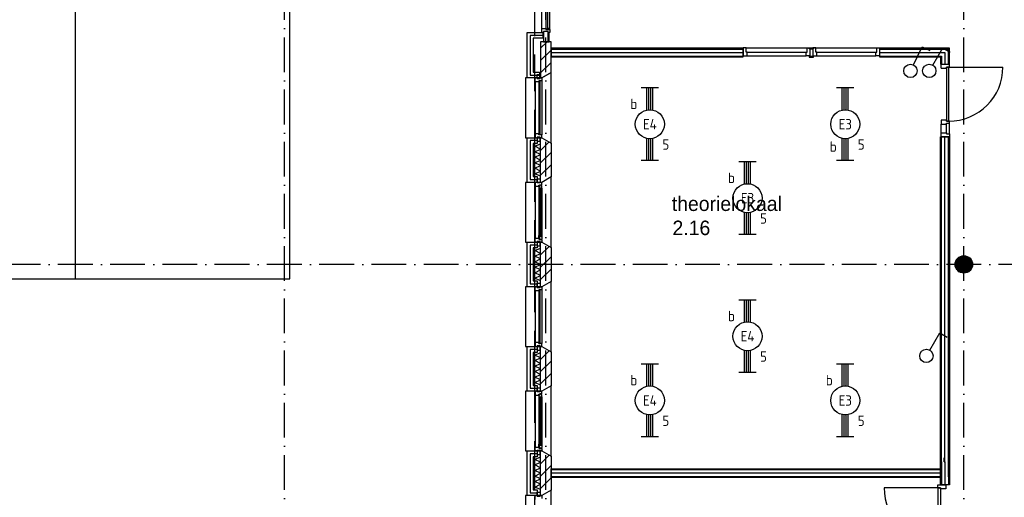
# Model space of a CAD drawing. Header units: millimetres. Extents: x 89505 to 240707, y 191 to 84291.
# Tile 24 of 50: x 165045 to 182002, y 30448 to 38683. Entities that reach past the tile are written whole.
import ezdxf
from ezdxf.enums import TextEntityAlignment as Align

# ---------------------------------------------------------------- set-up
doc = ezdxf.new("R2010")
doc.units = ezdxf.units.MM
doc.header["$LTSCALE"] = 100
doc.linetypes.add('DASHDOT', pattern=[9, 6, -1.5, 0, -1.5])
doc.linetypes.add('HIDDEN', pattern=[9.525, 6.35, -3.175])
doc.layers.get('0').update_dxf_attribs({"linetype": 'CONTINUOUS'})
for name, color, linetype in [('AL$1----_ALGEMEEN', 9, 'CONTINUOUS'), ('AL$7----_STRAMIEN', 1, 'DASHDOT'), ('AL21----_BUITENWAND', 4, 'CONTINUOUS'), ('AL21K---_ISOLATIE', 1, 'CONTINUOUS'), ('AL22----_BINNENWAND', 7, 'CONTINUOUS'), ('AL28----_KONSTRUKTIE', 3, 'CONTINUOUS'), ('AL31----_BUITENKOZ', 7, 'CONTINUOUS'), ('AL32----_BINNENKOZ', 9, 'CONTINUOUS'), ('AL32----_DRAAIRICHTING', 1, 'CONTINUOUS'), ('ALL-----_REFLIJNEN', 8, 'CONTINUOUS'), ('ALXA3---_VOLZWART', 14, 'CONTINUOUS'), ('ALXAA---_GEWBETON', 12, 'CONTINUOUS'), ('ALXAB---_PREFABBETON', 1, 'CONTINUOUS'), ('ALXOU---_GLAS', 7, 'CONTINUOUS'), ('BOUW', 8, 'CONTINUOUS'), ('EB63101-_ATTRIB', 2, 'CONTINUOUS'), ('EL63101-_LICHT-ARM', 3, 'CONTINUOUS'), ('EL63102-_LICHT-SCH', 3, 'CONTINUOUS'), ('LIJN070', 130, 'CONTINUOUS')]:
    doc.layers.add(name, color=color, linetype=linetype)
doc.styles.add('1_8', font='ISO', dxfattribs={"height": 1.8})
doc.styles.add('BURO-025', font='BUROFONT.shx', dxfattribs={"height": 250})

# ---------------------------------------------------------------- blocks, each defined once
blk = doc.blocks.new('EJ3T20')
at = {"color": 0}
for p, q in [((-6.25, -1.5), (-6.25, 1.5)), ((-6.25, 0.52), (-2.44, 0.52)), ((-6.25, 0.17), (-2.49, 0.17)), ((2.44, 0.52), (6.25, 0.52)), ((2.49, 0.17), (6.25, 0.17)), ((6.25, -1.5), (6.25, 1.5)), ((-6.25, -0.17), (-2.49, -0.17)), ((-6.25, -0.52), (-2.44, -0.52)), ((2.44, -0.52), (6.25, -0.52)), ((2.49, -0.17), (6.25, -0.17))]:
    blk.add_line(p, q, dxfattribs=at)
blk.add_circle((0, 0), 2.5, dxfattribs=at)
at = {"color": 6, "style": '1_8'}
for tag, flags, p in [('SCHAK', 8, (3.5, 2.75)), ('A_CODE', 8, (0, 0)), ('GROEP', 8, (-3.5, -2.75)), ('KAST', 9, (3.5, -2.75))]:
    blk.add_attdef(tag, text='', height=1.8, dxfattribs=dict(at, flags=flags)).set_placement(p, align=Align.MIDDLE)
blk = doc.blocks.new('ES3S1')
blk.add_lwpolyline([(0.58, 1), (2.31, 4), (3.61, 3.25)])
blk.add_circle((0, 0), 1.15)
at = {"style": '1_8'}
for tag, flags, p in [('SCHAK', 8, (3, 5.5)), ('KAST', 9, (-3, 0.5)), ('M_CODE', 9, (0, 0)), ('DOEL', 9, (-3, -2)), ('GROEP', 9, (-3, -4.5))]:
    blk.add_attdef(tag, text='', height=1.8, dxfattribs=dict(at, flags=flags)).set_placement(p, align=Align.MIDDLE_CENTER)

msp = doc.modelspace()

# ---------------------------------------------------------------- linework, layer by layer
at = {"layer": 'AL$1----_ALGEMEEN', "color": 8}
for p, q in [((166005, 34213), (166005, 42363)), ((169695, 34213), (169695, 42363)), ((144315, 34213), (169695, 34213))]:
    msp.add_line(p, q, dxfattribs=at)
at = {"layer": 'AL$7----_STRAMIEN', "color": 1}
msp.add_line((174105, 7175), (174105, 61763), dxfattribs=at)
msp.add_line((174105, 7175), (174105, 61763), dxfattribs=at)
for points in [[(166005, 38663), (166005, 76516)], [(181305, 7175), (181305, 76516)], [(194205, 34463), (143805, 34463), (120625, 34463)]]:
    msp.add_lwpolyline(points, dxfattribs=at)
at = {"layer": 'AL$7----_STRAMIEN'}
msp.add_lwpolyline([(169605, 7175), (169605, 45867)], dxfattribs=at)
at = {"layer": 'AL21----_BUITENWAND', "color": 8}
for p, q in [((173785, 38463), (174055, 38463)), ((173785, 37678), (173785, 38463)), ((173885, 38363), (173885, 37778)), ((174055, 38363), (173885, 38363)), ((174055, 38463), (174055, 38363)), ((173995, 37678), (173785, 37678)), ((173885, 37778), (173995, 37778)), ((173995, 37778), (173995, 37678)), ((173785, 36648), (173954, 36648)), ((173785, 35878), (173785, 36648)), ((173954, 36648), (173954, 36548)), ((173885, 36548), (173885, 35978)), ((173954, 36548), (173885, 36548)), ((173885, 35978), (173954, 35978)), ((173954, 35978), (173954, 35878)), ((173954, 35878), (173785, 35878)), ((173785, 34848), (173954, 34848)), ((173785, 34078), (173785, 34848)), ((173954, 34848), (173954, 34748)), ((173885, 34748), (173885, 34178)), ((173954, 34748), (173885, 34748)), ((173885, 34178), (173954, 34178)), ((173954, 34178), (173954, 34078)), ((173954, 34078), (173785, 34078)), ((173785, 33048), (173954, 33048)), ((173785, 32278), (173785, 33048)), ((173885, 32948), (173885, 32378)), ((173954, 32948), (173885, 32948)), ((173954, 33048), (173954, 32948)), ((173954, 32278), (173785, 32278)), ((173885, 32378), (173954, 32378)), ((173954, 32378), (173954, 32278)), ((173785, 31248), (173954, 31248)), ((173785, 30478), (173785, 31248)), ((173954, 31248), (173954, 31148)), ((173885, 31148), (173885, 30578)), ((173954, 31148), (173885, 31148)), ((173885, 30578), (173954, 30578)), ((173954, 30578), (173954, 30478)), ((173954, 30478), (173785, 30478))]:
    msp.add_line(p, q, dxfattribs=at)
at = {"layer": 'AL21K---_ISOLATIE', "color": 8, "linetype": 'Continuous'}
for p, q in [((173915, 35978), (173915, 36548)), ((173915, 36501), (174015, 36544)), ((174015, 36453), (173915, 36501)), ((174015, 35978), (174015, 36548)), ((173915, 36406), (174015, 36453)), ((174015, 36358), (173915, 36406)), ((173915, 36311), (174015, 36358)), ((174015, 36263), (173915, 36311)), ((173915, 36216), (174015, 36263)), ((174015, 36168), (173915, 36216)), ((173915, 36121), (174015, 36168)), ((174015, 36073), (173915, 36121)), ((173915, 36026), (174015, 36073)), ((174015, 35983), (173915, 36026)), ((173915, 34178), (173915, 34748)), ((173915, 34701), (174015, 34744)), ((174015, 34653), (173915, 34701)), ((173915, 34606), (174015, 34653)), ((174015, 34558), (173915, 34606)), ((174015, 34178), (174015, 34748)), ((173915, 34511), (174015, 34558)), ((174015, 34463), (173915, 34511)), ((173915, 34416), (174015, 34463)), ((174015, 34368), (173915, 34416)), ((173915, 34321), (174015, 34368)), ((174015, 34273), (173915, 34321)), ((173915, 34226), (174015, 34273)), ((174015, 34183), (173915, 34226)), ((173915, 32378), (173915, 32948)), ((173915, 32901), (174015, 32944)), ((174015, 32853), (173915, 32901)), ((174015, 32378), (174015, 32948)), ((173915, 32806), (174015, 32853)), ((174015, 32758), (173915, 32806)), ((173915, 32711), (174015, 32758)), ((174015, 32663), (173915, 32711)), ((173915, 32616), (174015, 32663)), ((174015, 32568), (173915, 32616)), ((173915, 32521), (174015, 32568)), ((174015, 32473), (173915, 32521)), ((173915, 32426), (174015, 32473)), ((174015, 32383), (173915, 32426)), ((173915, 30578), (173915, 31148)), ((173915, 31101), (174015, 31144)), ((174015, 31053), (173915, 31101)), ((173915, 31006), (174015, 31053)), ((174015, 30578), (174015, 31148)), ((174015, 30958), (173915, 31006)), ((173915, 30911), (174015, 30958)), ((174015, 30863), (173915, 30911)), ((173915, 30816), (174015, 30863)), ((174015, 30768), (173915, 30816)), ((173915, 30721), (174015, 30768)), ((174015, 30673), (173915, 30721)), ((173915, 30626), (174015, 30673)), ((174015, 30583), (173915, 30626))]:
    msp.add_line(p, q, dxfattribs=at)
at = {"layer": 'AL22----_BINNENWAND', "color": 8}
for p, q in [((177505, 38192), (174195, 38192)), ((174195, 38192), (174195, 38042)), ((177505, 38042), (177505, 38192)), ((179855, 38192), (179855, 38042)), ((181055, 38192), (179855, 38192)), ((174195, 38042), (177505, 38042)), ((179855, 38042), (180905, 38042)), ((180905, 38042), (180905, 37917)), ((180905, 37917), (181055, 37917)), ((180905, 31048), (180905, 36666)), ((180905, 36666), (181055, 36666)), ((181055, 36666), (181055, 30788)), ((180905, 30663), (180905, 31063)), ((181055, 31063), (181055, 30663)), ((174195, 30938), (180905, 30938)), ((174195, 30788), (174195, 30938)), ((180905, 30938), (180905, 30788)), ((180905, 30788), (174195, 30788)), ((181055, 30663), (180905, 30663))]:
    msp.add_line(p, q, dxfattribs=at)
at = {"layer": 'AL22----_BINNENWAND', "color": 8, "linetype": 'Continuous'}
for p, q in [((174195, 38177), (177505, 38177)), ((179855, 38177), (181040, 38177)), ((174195, 38057), (177505, 38057)), ((179855, 38057), (180920, 38057)), ((180920, 38057), (180920, 37917)), ((180920, 31048), (180920, 36666)), ((181040, 30803), (181040, 36666)), ((180920, 31063), (180920, 30663)), ((181040, 31063), (181040, 30663)), ((180905, 30923), (174195, 30923)), ((180905, 30803), (174195, 30803))]:
    msp.add_line(p, q, dxfattribs=at)
at = {"layer": 'AL28----_KONSTRUKTIE', "color": 8, "linetype": 'Continuous'}
for p, q in [((174015, 38303), (174015, 37678)), ((174195, 38303), (174015, 38303)), ((174195, 37771), (174195, 38303)), ((174015, 37678), (174035, 37678)), ((174035, 37678), (174195, 37771))]:
    msp.add_line(p, q, dxfattribs=at)
at = {"layer": 'AL28----_KONSTRUKTIE', "color": 8}
for p, q in [((174015, 35878), (174015, 36648)), ((174015, 36648), (174035, 36648)), ((174035, 36648), (174195, 36556)), ((174195, 36556), (174195, 35971)), ((174195, 35971), (174035, 35878)), ((174035, 35878), (174015, 35878)), ((174015, 34078), (174015, 34848)), ((174015, 34848), (174035, 34848)), ((174035, 34848), (174195, 34756)), ((174195, 34756), (174195, 34171)), ((174195, 34171), (174035, 34078)), ((174035, 34078), (174015, 34078)), ((174015, 32278), (174015, 33048)), ((174015, 33048), (174035, 33048)), ((174035, 33048), (174195, 32956)), ((174195, 32956), (174195, 32371)), ((174035, 32278), (174015, 32278)), ((174195, 32371), (174035, 32278)), ((174015, 30478), (174015, 31248)), ((174015, 31248), (174035, 31248)), ((174035, 31248), (174195, 31156)), ((174195, 31156), (174195, 30571)), ((174195, 30571), (174035, 30478)), ((174035, 30478), (174015, 30478))]:
    msp.add_line(p, q, dxfattribs=at)
msp.add_circle((181305, 34463), 150, dxfattribs=at)
msp.add_circle((181305, 34463), 150, dxfattribs=at)
at = {"layer": 'AL31----_BUITENKOZ', "color": 8}
for p, q in [((174035, 38530), (174035, 39830)), ((174174, 38530), (174174, 39830)), ((174035, 38530), (174107, 38530)), ((174035, 38463), (174035, 38530)), ((174107, 38530), (174107, 38513)), ((174111, 38530), (174107, 38530)), ((174107, 38530), (174107, 38513)), ((174107, 38513), (174136, 38513)), ((174107, 38513), (174174, 38513)), ((174111, 38517), (174111, 38530)), ((174132, 38517), (174111, 38517)), ((174132, 38530), (174132, 38517)), ((174136, 38530), (174132, 38530)), ((174136, 38513), (174136, 38530)), ((174136, 38530), (174136, 38513)), ((174174, 38530), (174136, 38530)), ((174136, 38513), (174174, 38513)), ((174174, 38513), (174174, 38530)), ((174174, 38513), (174174, 38463)), ((174065, 38463), (174035, 38463)), ((174145, 38478), (174065, 38478)), ((174065, 38478), (174065, 38304)), ((174065, 38477), (174065, 38463)), ((174145, 38477), (174065, 38477)), ((174145, 38304), (174145, 38478)), ((174145, 38463), (174145, 38477)), ((174162, 38464), (174145, 38464)), ((174145, 38464), (174145, 38304)), ((174174, 38463), (174145, 38463)), ((174162, 38304), (174162, 38464)), ((174065, 38304), (174145, 38304)), ((174145, 38304), (174162, 38304)), ((173755, 37678), (173755, 36648)), ((174035, 37678), (173755, 37678)), ((173954, 37739), (174010, 37739)), ((173954, 37668), (173954, 37739)), ((174010, 37668), (173954, 37668)), ((174010, 37739), (174010, 37668)), ((174195, 37771), (174035, 37678)), ((174195, 36556), (174195, 37771)), ((173921, 37611), (173921, 36715)), ((174035, 37628), (174035, 36698)), ((173755, 36648), (174035, 36648)), ((173954, 36658), (173954, 36587)), ((174010, 36658), (173954, 36658)), ((174010, 36587), (174010, 36658)), ((174035, 36648), (174195, 36556)), ((173954, 36587), (174010, 36587)), ((174195, 35971), (174035, 35878)), ((174195, 34756), (174195, 35971)), ((173755, 35878), (173755, 34848)), ((174035, 35878), (173755, 35878)), ((173921, 35878), (173921, 35811)), ((173954, 35878), (173921, 35878)), ((173921, 35811), (173921, 34915)), ((173921, 35811), (173984, 35811)), ((173954, 35939), (174010, 35939)), ((173954, 35868), (173954, 35939)), ((173954, 35868), (173954, 35878)), ((174010, 35868), (173954, 35868)), ((174010, 35868), (173954, 35868)), ((173984, 35828), (173999, 35828)), ((173984, 35811), (173984, 35828)), ((173984, 35817), (173984, 35811)), ((173999, 35817), (173984, 35817)), ((173984, 35811), (173984, 35764)), ((173997, 35779), (174038, 35779)), ((173997, 35762), (173997, 35779)), ((173999, 35834), (174035, 35834)), ((173999, 35828), (173999, 35834)), ((173999, 35809), (173999, 35817)), ((174004, 35809), (173999, 35809)), ((174004, 35831), (174004, 35809)), ((174034, 35831), (174004, 35831)), ((174010, 35939), (174010, 35868)), ((174010, 35878), (174010, 35868)), ((174035, 35878), (174010, 35878)), ((174022, 35779), (174022, 35762)), ((174036, 35779), (174022, 35779)), ((174034, 35824), (174034, 35831)), ((174038, 35822), (174034, 35824)), ((174035, 35834), (174035, 35878)), ((174036, 35762), (174036, 35779)), ((174038, 35779), (174038, 35822)), ((174038, 35779), (174038, 34948)), ((173984, 35764), (173984, 34963)), ((173984, 35764), (173997, 35762)), ((174022, 35762), (174036, 35762)), ((173984, 34963), (173997, 34965)), ((173984, 34915), (173984, 34963)), ((173997, 34965), (173997, 34948)), ((173997, 34948), (174038, 34948)), ((174022, 34965), (174036, 34965)), ((174022, 34948), (174022, 34965)), ((174036, 34948), (174022, 34948)), ((174036, 34965), (174036, 34948)), ((174038, 34948), (174038, 34905)), ((173755, 34848), (174035, 34848)), ((173921, 34915), (173984, 34915)), ((173921, 34848), (173921, 34915)), ((173954, 34848), (173921, 34848)), ((173954, 34858), (173954, 34848)), ((174010, 34858), (173954, 34858)), ((173954, 34858), (173954, 34787)), ((174010, 34858), (173954, 34858)), ((173954, 34787), (174010, 34787)), ((173984, 34910), (173984, 34915)), ((173984, 34915), (173984, 34898)), ((173999, 34910), (173984, 34910)), ((173984, 34898), (173999, 34898)), ((173999, 34918), (173999, 34910)), ((174004, 34918), (173999, 34918)), ((173999, 34898), (173999, 34892)), ((173999, 34892), (174035, 34892)), ((174004, 34896), (174004, 34918)), ((174034, 34896), (174004, 34896)), ((174010, 34848), (174010, 34858)), ((174010, 34787), (174010, 34858)), ((174035, 34848), (174010, 34848)), ((174038, 34905), (174034, 34903)), ((174034, 34903), (174034, 34896)), ((174035, 34892), (174035, 34848)), ((174035, 34848), (174195, 34756)), ((173954, 34139), (174010, 34139)), ((173954, 34068), (173954, 34139)), ((174010, 34139), (174010, 34068)), ((174195, 34171), (174035, 34078)), ((174195, 32956), (174195, 34171)), ((173755, 34078), (173755, 33048)), ((174035, 34078), (173755, 34078)), ((173921, 34011), (173921, 33115)), ((174010, 34068), (173954, 34068)), ((174035, 34028), (174035, 33098)), ((173755, 33048), (174035, 33048)), ((173954, 33058), (173954, 32987)), ((174010, 33058), (173954, 33058)), ((173954, 32987), (174010, 32987)), ((174010, 32987), (174010, 33058)), ((174035, 33048), (174195, 32956)), ((173755, 32278), (173755, 31248)), ((174035, 32278), (173755, 32278)), ((173921, 32278), (173921, 32211)), ((173954, 32278), (173921, 32278)), ((173954, 32339), (174010, 32339)), ((173954, 32268), (173954, 32339)), ((173954, 32268), (173954, 32278)), ((174010, 32268), (173954, 32268)), ((174010, 32268), (173954, 32268)), ((173984, 32228), (173999, 32228)), ((173984, 32211), (173984, 32228)), ((173999, 32234), (174035, 32234)), ((173999, 32228), (173999, 32234)), ((174004, 32231), (174004, 32209)), ((174034, 32231), (174004, 32231)), ((174010, 32339), (174010, 32268)), ((174010, 32278), (174010, 32268)), ((174035, 32278), (174010, 32278)), ((174034, 32224), (174034, 32231)), ((174038, 32222), (174034, 32224)), ((174195, 32371), (174035, 32278)), ((174035, 32234), (174035, 32278)), ((174038, 32179), (174038, 32222)), ((174195, 31156), (174195, 32371)), ((173921, 32211), (173921, 31315)), ((173921, 32211), (173984, 32211)), ((173984, 32217), (173984, 32211)), ((173999, 32217), (173984, 32217)), ((173984, 32211), (173984, 32164)), ((173984, 32164), (173984, 31363)), ((173984, 32164), (173997, 32162)), ((173997, 32179), (174038, 32179)), ((173997, 32162), (173997, 32179)), ((173999, 32209), (173999, 32217)), ((174004, 32209), (173999, 32209)), ((174022, 32179), (174022, 32162)), ((174036, 32179), (174022, 32179)), ((174022, 32162), (174036, 32162)), ((174036, 32162), (174036, 32179)), ((174038, 32179), (174038, 31348)), ((173755, 31248), (174035, 31248)), ((173921, 31315), (173984, 31315)), ((173921, 31248), (173921, 31315)), ((173954, 31248), (173921, 31248)), ((173954, 31258), (173954, 31248)), ((174010, 31258), (173954, 31258)), ((173954, 31258), (173954, 31187)), ((174010, 31258), (173954, 31258)), ((173984, 31363), (173997, 31365)), ((173984, 31315), (173984, 31363)), ((173984, 31310), (173984, 31315)), ((173984, 31315), (173984, 31298)), ((173999, 31310), (173984, 31310)), ((173984, 31298), (173999, 31298)), ((173997, 31365), (173997, 31348)), ((173997, 31348), (174038, 31348)), ((173999, 31318), (173999, 31310)), ((174004, 31318), (173999, 31318)), ((173999, 31298), (173999, 31292)), ((173999, 31292), (174035, 31292)), ((174004, 31296), (174004, 31318)), ((174034, 31296), (174004, 31296)), ((174010, 31248), (174010, 31258)), ((174010, 31187), (174010, 31258)), ((174035, 31248), (174010, 31248)), ((174022, 31365), (174036, 31365)), ((174022, 31348), (174022, 31365)), ((174036, 31348), (174022, 31348)), ((174038, 31305), (174034, 31303)), ((174034, 31303), (174034, 31296)), ((174035, 31292), (174035, 31248)), ((174035, 31248), (174195, 31156)), ((174036, 31365), (174036, 31348)), ((174038, 31348), (174038, 31305)), ((173954, 31187), (174010, 31187)), ((173954, 30539), (174010, 30539)), ((173954, 30468), (173954, 30539)), ((174010, 30539), (174010, 30468)), ((174195, 30571), (174035, 30478)), ((174195, 29356), (174195, 30571)), ((173755, 30478), (173755, 29448)), ((174035, 30478), (173755, 30478)), ((174010, 30468), (173954, 30468))]:
    msp.add_line(p, q, dxfattribs=at)
at = {"layer": 'AL31----_BUITENKOZ', "color": 8, "linetype": 'Continuous'}
for p, q in [((173921, 37678), (173954, 37678)), ((173921, 37611), (173921, 37678)), ((173954, 37678), (173954, 37668)), ((173954, 37668), (174010, 37668)), ((174010, 37678), (174035, 37678)), ((174010, 37678), (174010, 37678)), ((174010, 37668), (174010, 37678)), ((174035, 37678), (174035, 37628)), ((173921, 37611), (173921, 37611)), ((173921, 37611), (173921, 37611)), ((173921, 37611), (173921, 37611)), ((173921, 37611), (173921, 37611)), ((173984, 37611), (173921, 37611)), ((173984, 37628), (173984, 37611)), ((174035, 37628), (173984, 37628)), ((173988, 37623), (173988, 36703)), ((174009, 37623), (173988, 37623)), ((174009, 36703), (174009, 37623)), ((174035, 37628), (174035, 37628)), ((173921, 36715), (173921, 36648)), ((173921, 36715), (173921, 36715)), ((173921, 36715), (173921, 36715)), ((173921, 36715), (173921, 36715)), ((173921, 36715), (173921, 36715)), ((173984, 36715), (173921, 36715)), ((173921, 36648), (173954, 36648)), ((173954, 36658), (174010, 36658)), ((173954, 36648), (173954, 36658)), ((173984, 36698), (173984, 36715)), ((174035, 36698), (173984, 36698)), ((173988, 36703), (174009, 36703)), ((174010, 36658), (174010, 36648)), ((174010, 36648), (174035, 36648)), ((174010, 36648), (174010, 36648)), ((174035, 36648), (174035, 36698)), ((174035, 36698), (174035, 36698)), ((173999, 35777), (173999, 34950)), ((174020, 35777), (173999, 35777)), ((174020, 34950), (174020, 35777)), ((173999, 34950), (174020, 34950)), ((173921, 34078), (173954, 34078)), ((173921, 34011), (173921, 34078)), ((173921, 34011), (173921, 34011)), ((173921, 34011), (173921, 34011)), ((173921, 34011), (173921, 34011)), ((173921, 34011), (173921, 34011)), ((173984, 34011), (173921, 34011)), ((173954, 34078), (173954, 34068)), ((173954, 34068), (174010, 34068)), ((173984, 34028), (173984, 34011)), ((174035, 34028), (173984, 34028)), ((173988, 34023), (173988, 33103)), ((174009, 34023), (173988, 34023)), ((174009, 33103), (174009, 34023)), ((174010, 34078), (174035, 34078)), ((174010, 34078), (174010, 34078)), ((174010, 34068), (174010, 34078)), ((174035, 34078), (174035, 34028)), ((174035, 34028), (174035, 34028)), ((173921, 33115), (173921, 33048)), ((173921, 33115), (173921, 33115)), ((173921, 33115), (173921, 33115)), ((173921, 33115), (173921, 33115)), ((173921, 33115), (173921, 33115)), ((173984, 33115), (173921, 33115)), ((173984, 33098), (173984, 33115)), ((174035, 33098), (173984, 33098)), ((173988, 33103), (174009, 33103)), ((174035, 33048), (174035, 33098)), ((174035, 33098), (174035, 33098)), ((173921, 33048), (173954, 33048)), ((173954, 33058), (174010, 33058)), ((173954, 33048), (173954, 33058)), ((174010, 33058), (174010, 33048)), ((174010, 33048), (174035, 33048)), ((174010, 33048), (174010, 33048)), ((173999, 32177), (173999, 31350)), ((174020, 32177), (173999, 32177)), ((174020, 31350), (174020, 32177)), ((173999, 31350), (174020, 31350)), ((173921, 30478), (173954, 30478)), ((173921, 30411), (173921, 30478)), ((173954, 30478), (173954, 30468)), ((173954, 30468), (174010, 30468)), ((174010, 30478), (174035, 30478)), ((174010, 30478), (174010, 30478)), ((174010, 30468), (174010, 30478)), ((174035, 30478), (174035, 30428))]:
    msp.add_line(p, q, dxfattribs=at)
at = {"layer": 'AL32----_BINNENKOZ', "color": 8}
for p, q in [((177555, 38199), (177505, 38199)), ((177505, 38199), (177505, 38060)), ((177555, 38199), (178605, 38199)), ((177555, 38123), (177555, 38199)), ((178605, 38199), (178655, 38199)), ((178605, 38123), (178605, 38199)), ((178643, 38198), (178705, 38198)), ((178643, 38180), (178643, 38198)), ((178655, 38180), (178643, 38180)), ((178655, 38199), (178655, 38060)), ((178655, 38180), (178705, 38180)), ((178655, 38174), (178655, 38180)), ((178755, 38199), (178705, 38199)), ((178705, 38199), (178705, 38060)), ((178705, 38198), (178718, 38198)), ((178705, 38180), (178705, 38174)), ((178718, 38198), (178718, 38180)), ((178755, 38123), (178755, 38199)), ((178755, 38199), (179805, 38199)), ((179805, 38199), (179855, 38199)), ((179805, 38123), (179805, 38199)), ((179855, 38199), (179855, 38060)), ((181040, 37917), (181040, 38177)), ((181055, 37867), (181055, 38192)), ((177505, 38060), (177572, 38060)), ((177572, 38123), (177555, 38123)), ((177572, 38123), (178588, 38123)), ((177572, 38060), (177572, 38123)), ((177572, 38060), (178588, 38060)), ((178588, 38123), (178605, 38123)), ((178588, 38060), (178588, 38123)), ((178655, 38060), (178588, 38060)), ((178643, 38055), (178643, 38037)), ((178655, 38055), (178643, 38055)), ((178643, 38037), (178705, 38037)), ((178655, 38060), (178655, 38055)), ((178655, 38055), (178705, 38055)), ((178705, 38060), (178772, 38060)), ((178705, 38055), (178705, 38060)), ((178705, 38037), (178718, 38037)), ((178718, 38037), (178718, 38055)), ((178772, 38123), (178755, 38123)), ((178772, 38060), (178772, 38123)), ((178772, 38123), (179788, 38123)), ((178772, 38060), (179788, 38060)), ((179788, 38123), (179805, 38123)), ((179788, 38060), (179788, 38123)), ((179855, 38060), (179788, 38060)), ((180916, 37850), (180916, 37917)), ((180916, 37850), (181004, 37850)), ((181004, 37867), (181004, 36933)), ((181044, 37867), (181004, 37867)), ((181004, 37867), (181055, 37867)), ((181004, 37850), (181004, 37867)), ((181044, 36933), (181044, 37867)), ((180916, 36950), (180916, 36883)), ((181004, 36950), (180916, 36950)), ((180916, 36883), (181004, 36883)), ((180916, 36733), (180916, 36883)), ((181004, 36933), (181004, 36950)), ((181004, 36933), (181044, 36933)), ((181055, 36933), (181004, 36933)), ((181004, 36900), (181055, 36900)), ((181004, 36883), (181004, 36900)), ((181004, 36733), (181004, 36883)), ((181055, 36900), (181055, 36933)), ((181055, 36900), (181055, 36933)), ((181055, 36716), (181055, 36900)), ((180916, 36733), (181004, 36733)), ((180916, 36666), (180916, 36733)), ((181055, 36666), (180916, 36666)), ((181004, 36733), (181004, 36716)), ((181004, 36716), (181055, 36716)), ((181055, 36716), (181055, 36666)), ((180968, 31063), (180968, 31130)), ((180854, 30663), (180993, 30663)), ((180854, 30613), (180854, 30663)), ((180905, 30613), (180854, 30613)), ((180865, 30613), (180905, 30613)), ((180865, 29679), (180865, 30613)), ((180905, 30596), (180905, 30613)), ((180905, 30613), (180905, 29679)), ((180993, 30596), (180905, 30596)), ((180993, 30663), (180993, 30596))]:
    msp.add_line(p, q, dxfattribs=at)
at = {"layer": 'AL32----_DRAAIRICHTING', "color": 8}
for p, q in [((181044, 37867), (181978, 37867)), ((180865, 30613), (179931, 30613))]:
    msp.add_line(p, q, dxfattribs=at)
for centre, start, end in [((181044, 37867), 270, 0), ((180865, 30613), 180, 270)]:
    msp.add_arc(centre, 934, start, end, dxfattribs=at)
at = {"layer": 'ALL-----_REFLIJNEN', "color": 8, "linetype": 'Continuous'}
for p, q in [((173835, 38413), (173835, 37728)), ((174055, 38413), (173835, 38413)), ((174195, 38117), (177505, 38117)), ((179855, 38117), (180980, 38117)), ((180980, 38117), (180980, 37917)), ((173835, 37728), (173995, 37728)), ((180980, 31048), (180980, 36666)), ((173835, 36598), (173835, 35928)), ((173954, 36598), (173835, 36598)), ((173835, 35928), (173954, 35928)), ((173835, 34798), (173835, 34128)), ((173954, 34798), (173835, 34798)), ((173835, 34128), (173954, 34128)), ((173835, 32998), (173835, 32328)), ((173954, 32998), (173835, 32998)), ((173835, 32328), (173954, 32328)), ((173835, 31198), (173835, 30528)), ((173954, 31198), (173835, 31198)), ((180980, 31063), (180980, 30663)), ((180905, 30863), (174195, 30863)), ((173835, 30528), (173954, 30528))]:
    msp.add_line(p, q, dxfattribs=at)
at = {"layer": 'ALXA3---_VOLZWART', "color": 8}
for p, q in [((173835, 38413), (173835, 37728)), ((174055, 38413), (173835, 38413)), ((173835, 37728), (173995, 37728)), ((173835, 36598), (173835, 35928)), ((173954, 36598), (173835, 36598)), ((173835, 35928), (173954, 35928)), ((173835, 34798), (173835, 34128)), ((173954, 34798), (173835, 34798)), ((173835, 34128), (173954, 34128)), ((173835, 32998), (173835, 32328)), ((173954, 32998), (173835, 32998)), ((173835, 32328), (173954, 32328)), ((173835, 31198), (173835, 30528)), ((173954, 31198), (173835, 31198)), ((173835, 30528), (173954, 30528))]:
    msp.add_line(p, q, dxfattribs=at)
at = {"layer": 'ALXAA---_GEWBETON', "color": 8}
for p, q in [((181245, 34326), (181245, 34601)), ((181265, 34319), (181265, 34608)), ((181285, 34315), (181285, 34612)), ((181305, 34313), (181305, 34613)), ((181325, 34315), (181325, 34612)), ((181345, 34319), (181345, 34608)), ((181365, 34326), (181365, 34601)), ((181165, 34410), (181165, 34517)), ((181185, 34373), (181185, 34553)), ((181205, 34352), (181205, 34575)), ((181225, 34337), (181225, 34590)), ((181385, 34337), (181385, 34590)), ((181405, 34352), (181405, 34575)), ((181425, 34373), (181425, 34553)), ((181445, 34410), (181445, 34517))]:
    msp.add_line(p, q, dxfattribs=at)
at = {"layer": 'ALXAB---_PREFABBETON', "color": 8}
for p, q in [((174015, 38190), (174128, 38303)), ((174015, 37978), (174195, 38158)), ((174015, 37766), (174195, 37946)), ((174015, 36639), (174024, 36648)), ((174015, 36427), (174163, 36575)), ((174015, 36215), (174195, 36395)), ((174015, 36003), (174195, 36183)), ((174015, 34839), (174024, 34848)), ((174015, 34627), (174163, 34775)), ((174015, 34415), (174195, 34595)), ((181437, 34392), (181234, 34595)), ((181303, 34313), (181155, 34461)), ((174015, 34203), (174195, 34383)), ((174015, 33039), (174024, 33048)), ((174015, 32827), (174163, 32975)), ((174015, 32615), (174195, 32795)), ((174015, 32403), (174195, 32583)), ((174015, 31239), (174024, 31248)), ((174015, 31027), (174163, 31175)), ((174015, 30815), (174195, 30995)), ((174015, 30603), (174195, 30783))]:
    msp.add_line(p, q, dxfattribs=at)
at = {"layer": 'ALXOU---_GLAS', "color": 8}
for p, q in [((174111, 38517), (174111, 39843)), ((174132, 39843), (174132, 38517)), ((174132, 38517), (174111, 38517))]:
    msp.add_line(p, q, dxfattribs=at)
at = {"layer": 'LIJN070', "linetype": 'HIDDEN'}
msp.add_line((173915, 5063), (173915, 78198), dxfattribs=at)

# ---------------------------------------------------------------- block references
at = {"layer": 'EL63101-_LICHT-ARM'}
ref = msp.add_blockref('EJ3T20', (175897, 36881, 3500), dxfattribs=dict(at, xscale=100, yscale=100, zscale=100, rotation=90))
ref.add_attrib('A_CODE', 'E4', dxfattribs={"layer": 'EB63101-_ATTRIB', "color": 1, "height": 180, "style": '1_8', "flags": 8}).set_placement((175897, 36881, 3500), align=Align.MIDDLE)
ref.add_attrib('GROEP', '5', dxfattribs={"layer": 'EB63101-_ATTRIB', "color": 1, "height": 180, "style": '1_8', "flags": 8}).set_placement((176172, 36531, 3500), align=Align.MIDDLE)
ref.add_attrib('SCHAK', 'b', dxfattribs={"layer": 'EB63101-_ATTRIB', "color": 1, "height": 180, "style": '1_8', "flags": 8}).set_placement((175622, 37231, 3500), align=Align.MIDDLE)
ref = msp.add_blockref('EJ3T20', (179263, 36881, 3500), dxfattribs=dict(at, xscale=100, yscale=100, zscale=100, rotation=90))
ref.add_attrib('A_CODE', 'E3', dxfattribs={"layer": 'EB63101-_ATTRIB', "color": 1, "height": 180, "style": '1_8', "flags": 8}).set_placement((179263, 36881, 3500), align=Align.MIDDLE)
ref.add_attrib('GROEP', '5', dxfattribs={"layer": 'EB63101-_ATTRIB', "color": 1, "height": 180, "style": '1_8', "flags": 8}).set_placement((179538, 36531, 3500), align=Align.MIDDLE)
ref.add_attrib('SCHAK', 'b', dxfattribs={"layer": 'EB63101-_ATTRIB', "color": 1, "height": 180, "style": '1_8', "flags": 8}).set_placement((179056, 36495, 3500), align=Align.MIDDLE)
ref = msp.add_blockref('EJ3T20', (177579, 35606, 3500), dxfattribs=dict(at, xscale=100, yscale=100, zscale=100, rotation=90))
ref.add_attrib('A_CODE', 'E3', dxfattribs={"layer": 'EB63101-_ATTRIB', "color": 1, "height": 180, "style": '1_8', "flags": 8}).set_placement((177579, 35606, 3500), align=Align.MIDDLE)
ref.add_attrib('GROEP', '5', dxfattribs={"layer": 'EB63101-_ATTRIB', "color": 1, "height": 180, "style": '1_8', "flags": 8}).set_placement((177854, 35256, 3500), align=Align.MIDDLE)
ref.add_attrib('SCHAK', 'b', dxfattribs={"layer": 'EB63101-_ATTRIB', "color": 1, "height": 180, "style": '1_8', "flags": 8}).set_placement((177304, 35956, 3500), align=Align.MIDDLE)
ref = msp.add_blockref('EJ3T20', (177579, 33225, 3500), dxfattribs=dict(at, xscale=100, yscale=100, zscale=100, rotation=90))
ref.add_attrib('A_CODE', 'E4', dxfattribs={"layer": 'EB63101-_ATTRIB', "color": 1, "height": 180, "style": '1_8', "flags": 8}).set_placement((177579, 33225, 3500), align=Align.MIDDLE)
ref.add_attrib('GROEP', '5', dxfattribs={"layer": 'EB63101-_ATTRIB', "color": 1, "height": 180, "style": '1_8', "flags": 8}).set_placement((177854, 32875, 3500), align=Align.MIDDLE)
ref.add_attrib('SCHAK', 'b', dxfattribs={"layer": 'EB63101-_ATTRIB', "color": 1, "height": 180, "style": '1_8', "flags": 8}).set_placement((177304, 33575, 3500), align=Align.MIDDLE)
ref = msp.add_blockref('EJ3T20', (175897, 32119, 3500), dxfattribs=dict(at, xscale=100, yscale=100, zscale=100, rotation=90))
ref.add_attrib('A_CODE', 'E4', dxfattribs={"layer": 'EB63101-_ATTRIB', "color": 1, "height": 180, "style": '1_8', "flags": 8}).set_placement((175897, 32119, 3500), align=Align.MIDDLE)
ref.add_attrib('GROEP', '5', dxfattribs={"layer": 'EB63101-_ATTRIB', "color": 1, "height": 180, "style": '1_8', "flags": 8}).set_placement((176172, 31769, 3500), align=Align.MIDDLE)
ref.add_attrib('SCHAK', 'b', dxfattribs={"layer": 'EB63101-_ATTRIB', "color": 1, "height": 180, "style": '1_8', "flags": 8}).set_placement((175622, 32469, 3500), align=Align.MIDDLE)
ref = msp.add_blockref('EJ3T20', (179263, 32119, 3500), dxfattribs=dict(at, xscale=100, yscale=100, zscale=100, rotation=90))
ref.add_attrib('A_CODE', 'E3', dxfattribs={"layer": 'EB63101-_ATTRIB', "color": 1, "height": 180, "style": '1_8', "flags": 8}).set_placement((179263, 32119, 3500), align=Align.MIDDLE)
ref.add_attrib('GROEP', '5', dxfattribs={"layer": 'EB63101-_ATTRIB', "color": 1, "height": 180, "style": '1_8', "flags": 8}).set_placement((179538, 31769, 3500), align=Align.MIDDLE)
ref.add_attrib('SCHAK', 'b', dxfattribs={"layer": 'EB63101-_ATTRIB', "color": 1, "height": 180, "style": '1_8', "flags": 8}).set_placement((178988, 32469, 3500), align=Align.MIDDLE)
at = {"layer": 'EL63102-_LICHT-SCH', "xscale": 99.99999999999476, "yscale": 100, "zscale": 100, "rotation": 4.124315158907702}
msp.add_blockref('ES3S1', (180385, 37800, 1050), dxfattribs=at)
at = {"layer": 'EL63102-_LICHT-SCH', "xscale": 100, "yscale": 100, "zscale": 100}
for p in [(180710, 37800, 1050), (180659, 32886, 1050)]:
    msp.add_blockref('ES3S1', p, dxfattribs=at)

# ---------------------------------------------------------------- texts
at = {"layer": 'BOUW', "style": 'BURO-025'}
for s, p in [('theorielokaal', (176275, 35385)), ('2.16', (176287, 34969))]:
    msp.add_text(s, height=250, dxfattribs=at).set_placement(p)

doc.saveas('drawing.dxf')
